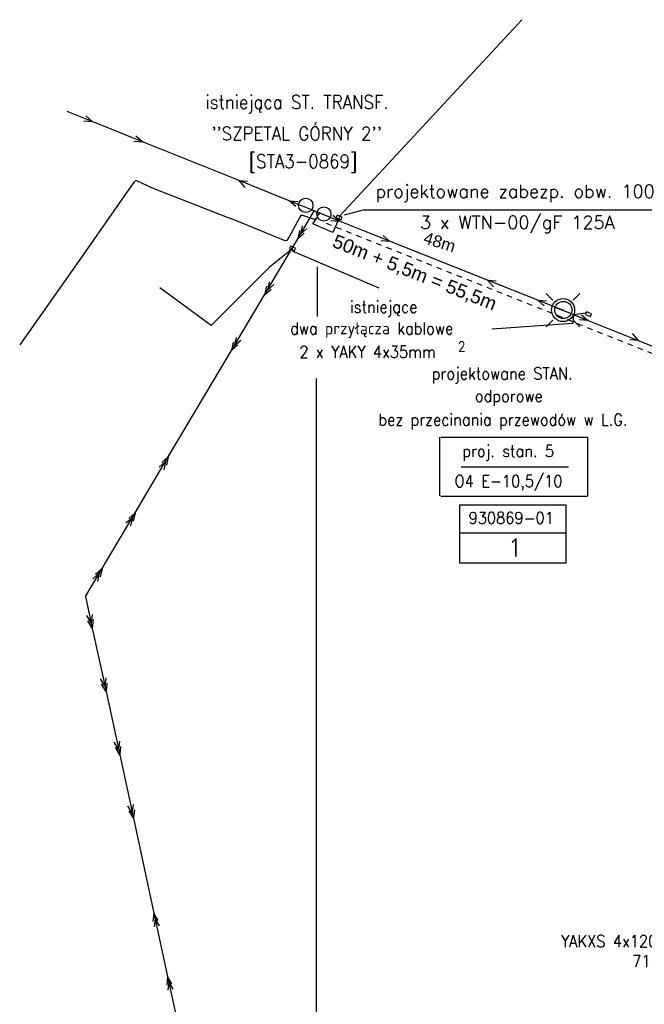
# Model space of a CAD drawing. Extents: x 6572638 to 13149531, y 5838629 to 11678088.
# Tile 3 of 37: x 6572962 to 6573078, y 5838912 to 5839095. Entities that reach past the tile are written whole.
import ezdxf

# ---------------------------------------------------------------- set-up
doc = ezdxf.new("R2010")
doc.units = 0
doc.header["$MEASUREMENT"] = 0
doc.linetypes.add('3_SUEP_A', pattern=[0])
doc.linetypes.add('DUL', pattern=[1, 0.5, -0.5])
doc.layers.get('0').update_dxf_attribs({"color": 250, "linetype": 'CONTINUOUS'})
for name, color, linetype in [('_L_NAP', 7, 'CONTINUOUS'), ('_OPIS_KABLA', 250, 'CONTINUOUS'), ('OPIS_LNAP', 250, 'CONTINUOUS'), ('SUE_T_3', 7, 'CONTINUOUS'), ('SUE_T_4', 1, 'CONTINUOUS'), ('SUEP_L_0', 1, '3_SUEP_A'), ('SUP_T_2', 7, 'CONTINUOUS')]:
    doc.layers.add(name, color=color, linetype=linetype)
doc.styles.add('ARIAL', font='ARIALI_0.TTF', dxfattribs={"width": 0.75})
doc.styles.add('ARIALC', font='ARIALBI0.TTF')
doc.styles.add('SIMPLEBX', font='simplex.shx', dxfattribs={"width": 0.7})

# ---------------------------------------------------------------- blocks, each defined once
blk = doc.blocks.new('4_SUEO_W')
at = {"linetype": 'CONTINUOUS'}
for p, q in [((-0.53035, 0.53035), (-0.8839, 0.8839)), ((0.53035, 0.53035), (0.8839, 0.8839)), ((-0.53035, -0.53035), (-0.8839, -0.8839)), ((0.53035, -0.53035), (0.8839, -0.8839))]:
    blk.add_line(p, q, dxfattribs=at)
blk.add_circle((0, 0), 0.025, dxfattribs=at)
blk = doc.blocks.new('4_SUES')
at = {"linetype": 'CONTINUOUS'}
for p, q in [((0.5, 0.25), (-0.5, 0.25)), ((-0.5, 0.25), (-0.5, -0.25)), ((0.5, -0.25), (0.5, 0.25)), ((-0.5, -0.25), (0.5, -0.25))]:
    blk.add_line(p, q, dxfattribs=at)
blk = doc.blocks.new('4_SUPP')
at = {"linetype": 'CONTINUOUS'}
blk.add_circle((0, 0), 0.25, dxfattribs=at)

msp = doc.modelspace()

# ---------------------------------------------------------------- linework, layer by layer
at = {"color": 1, "linetype": 'BYBLOCK'}
for p, q in [((6573039.7686, 5839017.38008), (6573039.7686, 5839006.49814)), ((6573040.04074, 5839017.38008), (6573067.1498, 5839017.38008)), ((6573067.1498, 5839017.38008), (6573067.1498, 5839006.49814)), ((6573043.7517, 5839011.85766), (6573063.63229, 5839011.85766)), ((6573040.04074, 5839006.40614), (6573067.1498, 5839006.40614))]:
    msp.add_line(p, q, dxfattribs=at)
at = {"layer": '_L_NAP', "color": 5}
for p, q in [((6573043.54353, 5838994.062), (6573043.54353, 5839004.82532)), ((6573043.54353, 5839004.82532), (6573063.11249, 5839004.82532)), ((6573063.11249, 5839004.82532), (6573063.11249, 5838994.062)), ((6573043.54353, 5838999.62302), (6573063.11249, 5838999.62302)), ((6573063.11249, 5838994.062), (6573043.54353, 5838994.062))]:
    msp.add_line(p, q, dxfattribs=at)
at = {"layer": '_OPIS_KABLA', "color": 1, "ltscale": 0.3}
for p, q in [((6573017.225, 5839039.64541), (6573017.225, 5839048.84998)), ((6573016.98987, 5839028.21168), (6573016.98987, 5838750.48205))]:
    msp.add_line(p, q, dxfattribs=at)
at = {"layer": 'OPIS_LNAP', "color": 1, "linetype": 'CONTINUOUS'}
for q in [(6573022.14155, 5839058.40182), (6573086.19454, 5839059.39231)]:
    msp.add_line((6573025.82441, 5839059.39231), q, dxfattribs=at)
at = {"layer": 'OPIS_LNAP', "color": 4, "linetype": 'DUL', "ltscale": 2}
msp.add_line((6573018.80231, 5839056.96997), (6573274.62211, 5838954.69759), dxfattribs=at)
at = {"layer": 'SUEP_L_0', "linetype": '3_SUEP_A'}
for p, q in [((6573054.96642, 5839094.58835), (6573021.37559, 5839058.28175)), ((6572975.58531, 5839075.75934), (6572970.94875, 5839077.63079)), ((6572975.58531, 5839075.75934), (6572974.38148, 5839076.78443)), ((6572974.00719, 5839075.85712), (6572975.58531, 5839075.75934)), ((6572984.85842, 5839072.01643), (6572975.58531, 5839075.75934)), ((6572984.85842, 5839072.01643), (6572983.6546, 5839073.04152)), ((6572983.28031, 5839072.11421), (6572984.85842, 5839072.01643)), ((6573002.71578, 5839064.80867), (6572984.85842, 5839072.01643)), ((6572982.85875, 5839063.93079), (6572973.03875, 5839049.84079)), ((6572983.14875, 5839064.31079), (6572982.85875, 5839063.93079)), ((6572983.35875, 5839064.59079), (6572983.14875, 5839064.31079)), ((6572983.51875, 5839064.79079), (6572983.35875, 5839064.59079)), ((6572983.79875, 5839064.79079), (6572983.51875, 5839064.79079)), ((6572986.68875, 5839063.41079), (6572983.79875, 5839064.79079)), ((6573000.59875, 5839057.97079), (6572986.68875, 5839063.41079)), ((6573011.98889, 5839061.06576), (6573002.71578, 5839064.80867)), ((6573003.82603, 5839063.55175), (6573002.71578, 5839064.80867)), ((6573002.71578, 5839064.80867), (6573004.29389, 5839064.71089)), ((6573016.62545, 5839059.19431), (6573011.98889, 5839061.06576)), ((6573013.19272, 5839060.04067), (6573011.98889, 5839061.06576)), ((6573011.98889, 5839061.06576), (6573013.56701, 5839060.96798)), ((6573001.90875, 5839057.50079), (6573000.59875, 5839057.97079)), ((6573013.86875, 5839057.92079), (6573011.95875, 5839054.42079)), ((6573013.56424, 5839054.03398), (6573016.62545, 5839059.19431)), ((6573014.10875, 5839058.33079), (6573013.86875, 5839057.92079)), ((6573014.50875, 5839058.39079), (6573014.10875, 5839058.33079)), ((6573016.72875, 5839057.61079), (6573014.50875, 5839058.39079)), ((6573017.58875, 5839058.66079), (6573016.62545, 5839059.19431)), ((6573017.23875, 5839058.35079), (6573017.09875, 5839057.85079)), ((6573017.58875, 5839058.66079), (6573017.23875, 5839058.35079)), ((6573021.25174, 5839057.98911), (6573021.17582, 5839057.76853)), ((6573021.37559, 5839058.28175), (6573021.25174, 5839057.98911)), ((6573011.25875, 5839053.65079), (6573001.90875, 5839057.50079)), ((6573014.40972, 5839056.43922), (6573014.07444, 5839054.89403)), ((6573016.36749, 5839056.83766), (6573017.09875, 5839057.85079)), ((6573020.04482, 5839055.18625), (6573016.36749, 5839056.83766)), ((6573017.09875, 5839057.85079), (6573016.72875, 5839057.61079)), ((6573021.17582, 5839057.76853), (6573020.04482, 5839055.18625)), ((6573011.95875, 5839054.42079), (6573011.55875, 5839053.75079)), ((6573013.89951, 5839055.57916), (6573013.56424, 5839054.03398)), ((6573013.56424, 5839054.03398), (6573014.75957, 5839055.06896)), ((6573014.07444, 5839054.89403), (6573015.26977, 5839055.92901)), ((6573007.44181, 5839043.71333), (6573013.56424, 5839054.03398)), ((6573011.55875, 5839053.75079), (6573011.25875, 5839053.65079)), ((6573012.36935, 5839051.99727), (6573008.34875, 5839048.78079)), ((6573012.60875, 5839052.25579), (6573012.36935, 5839051.99727)), ((6573012.74524, 5839051.67761), (6573012.60875, 5839052.25579)), ((6573028.62292, 5839044.94568), (6573012.74524, 5839051.67761)), ((6572973.03875, 5839049.84079), (6572962.16875, 5839034.41079)), ((6573008.34875, 5839048.78079), (6572997.53875, 5839038.00079)), ((6573007.77709, 5839045.25851), (6573007.44181, 5839043.71333)), ((6573008.28729, 5839046.11856), (6573007.95201, 5839044.57338)), ((6573007.95201, 5839044.57338), (6573009.14734, 5839045.60836)), ((6572997.53875, 5839038.00079), (6572988.07879, 5839044.96076)), ((6573001.31938, 5839033.39267), (6573007.44181, 5839043.71333)), ((6573007.44181, 5839043.71333), (6573008.63714, 5839044.74831)), ((6573064.56697, 5839039.98178), (6573064.39615, 5839038.35201)), ((6573066.78413, 5839040.26815), (6573064.56697, 5839039.98178)), ((6573064.39615, 5839038.35201), (6573049.44094, 5839037.30133)), ((6573001.65466, 5839034.93786), (6573001.31938, 5839033.39267)), ((6573001.31938, 5839033.39267), (6573002.51471, 5839034.42765)), ((6573002.16486, 5839035.79791), (6573001.82959, 5839034.25273)), ((6573001.82959, 5839034.25273), (6573003.02492, 5839035.28771)), ((6572989.62982, 5839013.68742), (6573001.31938, 5839033.39267)), ((6572983.50739, 5839003.36677), (6572989.62982, 5839013.68742)), ((6572987.92428, 5839011.79239), (6572989.11961, 5839012.82737)), ((6572988.43449, 5839012.65244), (6572989.62982, 5839013.68742)), ((6572989.11961, 5839012.82737), (6572988.78434, 5839011.28218)), ((6572989.62982, 5839013.68742), (6572989.29454, 5839012.14224)), ((6572977.38496, 5838993.04612), (6572983.50739, 5839003.36677)), ((6572982.31206, 5839002.33179), (6572983.50739, 5839003.36677)), ((6572983.50739, 5839003.36677), (6572983.17211, 5839001.82159)), ((6572981.80186, 5839001.47173), (6572982.99719, 5839002.50671)), ((6572982.99719, 5839002.50671), (6572982.66191, 5839000.96153)), ((6572974.32375, 5838987.88579), (6572977.38496, 5838993.04612)), ((6572976.18963, 5838992.01113), (6572977.38496, 5838993.04612)), ((6572977.38496, 5838993.04612), (6572977.04969, 5838991.50093)), ((6572975.67943, 5838991.15108), (6572976.87476, 5838992.18606)), ((6572976.87476, 5838992.18606), (6572976.53948, 5838990.64088)), ((6572974.32375, 5838987.88579), (6572975.59063, 5838982.02106)), ((6572975.37948, 5838982.99852), (6572974.57403, 5838984.35913)), ((6572975.59063, 5838982.02106), (6572974.78518, 5838983.38167)), ((6572975.55149, 5838984.57027), (6572975.37948, 5838982.99852)), ((6572975.76264, 5838983.59282), (6572975.59063, 5838982.02106)), ((6572975.59063, 5838982.02106), (6572978.12439, 5838970.29161)), ((6572977.91324, 5838971.26906), (6572977.10779, 5838972.62967)), ((6572978.08525, 5838972.84082), (6572977.91324, 5838971.26906)), ((6572978.12439, 5838970.29161), (6572977.31894, 5838971.65222)), ((6572978.29639, 5838971.86336), (6572978.12439, 5838970.29161)), ((6572978.12439, 5838970.29161), (6572980.65815, 5838958.56216)), ((6572980.447, 5838959.53961), (6572979.64155, 5838960.90022)), ((6572980.65815, 5838958.56216), (6572979.8527, 5838959.92277)), ((6572980.61901, 5838961.11137), (6572980.447, 5838959.53961)), ((6572980.83015, 5838960.13391), (6572980.65815, 5838958.56216)), ((6572980.65815, 5838958.56216), (6572983.19191, 5838946.8327)), ((6572982.98076, 5838947.81016), (6572982.17531, 5838949.17077)), ((6572983.15277, 5838949.38191), (6572982.98076, 5838947.81016)), ((6572983.19191, 5838946.8327), (6572982.38646, 5838948.19331)), ((6572983.36391, 5838948.40446), (6572983.19191, 5838946.8327)), ((6572983.19191, 5838946.8327), (6572986.98059, 5838929.29387)), ((6572986.98059, 5838929.29387), (6572986.80858, 5838927.72212)), ((6572986.98059, 5838929.29387), (6572989.51435, 5838917.56442)), ((6572987.78604, 5838927.93327), (6572986.98059, 5838929.29387)), ((6572987.19174, 5838928.31642), (6572987.01973, 5838926.74466)), ((6572987.99718, 5838926.95581), (6572987.19174, 5838928.31642)), ((6572989.51435, 5838917.56442), (6572989.34234, 5838915.99267)), ((6572989.51435, 5838917.56442), (6572992.04811, 5838905.83497)), ((6572990.3198, 5838916.20381), (6572989.51435, 5838917.56442)), ((6572989.7255, 5838916.58697), (6572989.55349, 5838915.01521)), ((6572990.53094, 5838915.22636), (6572989.7255, 5838916.58697))]:
    msp.add_line(p, q, dxfattribs=at)
at = {"layer": 'SUEP_L_0', "color": 4, "linetype": '3_SUEP_A'}
for p, q in [((6573021.26825, 5839057.33838), (6573016.62545, 5839059.19431)), ((6573021.26825, 5839057.33838), (6573020.061, 5839058.35944)), ((6573019.68982, 5839057.43088), (6573021.26825, 5839057.33838)), ((6573030.55384, 5839053.62653), (6573021.26825, 5839057.33838)), ((6573030.55384, 5839053.62653), (6573029.34659, 5839054.64759)), ((6573028.9754, 5839053.71903), (6573030.55384, 5839053.62653)), ((6573048.66037, 5839046.38857), (6573030.55384, 5839053.62653)), ((6573057.94595, 5839042.67671), (6573048.66037, 5839046.38857)), ((6573049.77481, 5839045.13537), (6573048.66037, 5839046.38857)), ((6573048.66037, 5839046.38857), (6573050.2388, 5839046.29607)), ((6573062.58875, 5839040.82079), (6573057.94595, 5839042.67671)), ((6573059.1532, 5839041.65566), (6573057.94595, 5839042.67671)), ((6573057.94595, 5839042.67671), (6573059.52438, 5839042.58422)), ((6573061.11832, 5839041.42918), (6573063.82543, 5839040.34255)), ((6573061.13514, 5839041.38042), (6573063.82348, 5839040.34508)), ((6573062.58875, 5839040.82079), (6573067.2312, 5839038.96401)), ((6573066.02414, 5839039.98529), (6573067.2312, 5839038.96401)), ((6573067.2312, 5839038.96401), (6573065.65279, 5839039.0568)), ((6573067.2312, 5839038.96401), (6573076.51611, 5839035.25045)), ((6573075.40189, 5839036.50385), (6573076.51611, 5839035.25045)), ((6573076.51611, 5839035.25045), (6573074.93769, 5839035.34324)), ((6573076.51611, 5839035.25045), (6573094.59139, 5839028.02113))]:
    msp.add_line(p, q, dxfattribs=at)
for centre, radius in [((6573062.61929, 5839040.86316), 2.13341), ((6573062.65739, 5839040.88306), 1.5898)]:
    msp.add_circle(centre, radius, dxfattribs=at)
at = {"layer": 'SUP_T_2', "linetype": 'CONTINUOUS'}
for p, q in [((6573016.07614, 5839059.49854), (6573016.51354, 5839059.25629)), ((6573016.71396, 5839059.14529), (6573017.15135, 5839058.90304))]:
    msp.add_line(p, q, dxfattribs=at)

# ---------------------------------------------------------------- block references
at = {"layer": 'SUE_T_3', "color": 1, "xscale": 3.5, "yscale": 3.5, "zscale": 3.5}
msp.add_blockref('4_SUEO_W', (6573062.60408, 5839040.84773), dxfattribs=at)
at = {"layer": 'SUE_T_4'}
for p, rotation in [((6573021.25174, 5839057.98911), 157.3758812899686), ((6573012.60875, 5839052.25579), 339.5385512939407)]:
    msp.add_blockref('4_SUES', p, dxfattribs=dict(at, rotation=rotation))
at = {"layer": 'SUEP_L_0', "color": 7, "linetype": '3_SUEP_A', "rotation": 338.8995085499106}
msp.add_blockref('4_SUES', (6573067.31851, 5839040.10345), dxfattribs=at)
at = {"layer": 'SUP_T_2'}
for p, xscale, yscale, zscale in [((6573015.05258, 5839060.24051), 5.291999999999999, 5.291999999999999, 5.291999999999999), ((6573018.40188, 5839058.64134), 5.249999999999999, 5.249999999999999, 5.249999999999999)]:
    msp.add_blockref('4_SUPP', p, dxfattribs=dict(at, xscale=xscale, yscale=yscale, zscale=zscale))

# ---------------------------------------------------------------- texts
at = {"color": 7, "linetype": 'BYBLOCK', "style": 'SIMPLEBX', "width": 0.9}
for s, height, p in [('istniejąca ST. TRANSF.', 2.5, (6572996.51726, 5839078.09423)), ("''SZPETAL GÓRNY 2''", 2.5, (6572997.58365, 5839072.27554)), ('[STA3-0869]', 2.5, (6573004.5158, 5839067.13598)), ('istniejące', 2.2, (6573023.23068, 5839040.36215)), ('dwa przyłącza kablowe', 2.2, (6573012.16748, 5839036.37421)), ('2 x YAKY 4x35mm', 2.2, (6573013.86867, 5839032.02252)), ('2', 1.8, (6573043.18856, 5839033.22928)), ('YAKXS 4x120mm', 2.2, (6573062.21757, 5838923.02253)), ('71m', 2.2, (6573075.38637, 5838919.31923))]:
    msp.add_text(s, height=height, dxfattribs=at).set_placement(p)
at = {"color": 1, "linetype": 'BYBLOCK', "style": 'ARIAL'}
msp.add_text('50m + 5,5m = 55,5m', height=2.5, rotation=338.3254618, dxfattribs=at).set_placement((6573019.77775, 5839052.63903))
at = {"color": 7, "linetype": 'BYBLOCK', "style": 'ARIALC'}
msp.add_text('48m', height=2.2, rotation=342.663394, dxfattribs=at).set_placement((6573036.62016, 5839053.29508))
at = {"color": 1, "linetype": 'BYBLOCK', "style": 'SIMPLEBX', "width": 0.9}
for s, p in [('projektowane STAN. ', (6573038.34194, 5839028.0419)), ('odporowe', (6573046.31325, 5839023.86219)), ('bez przecinania przewodów w L.G.', (6573028.46777, 5839019.49653)), ('proj. stan. 5', (6573043.98661, 5839013.68683)), ('O4 E-10,5/10', (6573042.56172, 5839008.1303))]:
    msp.add_text(s, height=2.2, dxfattribs=at).set_placement(p)
at = {"color": 5, "linetype": 'BYBLOCK', "style": 'SIMPLEBX', "width": 0.9}
msp.add_text('930869-01', height=2.2, dxfattribs=at).set_placement((6573045.13727, 5839001.30492))
at = {"layer": '_L_NAP', "color": 1, "style": 'SIMPLEBX'}
for s, p in [('projektowane zabezp. obw. 100', (6573027.93263, 5839061.63794)), ('3 x WTN-00/gF 125A', (6573036.15344, 5839055.89314))]:
    msp.add_text(s, height=2.4, dxfattribs=at).set_placement(p)
at = {"layer": '_L_NAP', "color": 5, "style": 'SIMPLEBX'}
msp.add_text('1', height=3.26815, dxfattribs=at).set_placement((6573052.36195, 5838995.29787))

doc.saveas('drawing.dxf')
